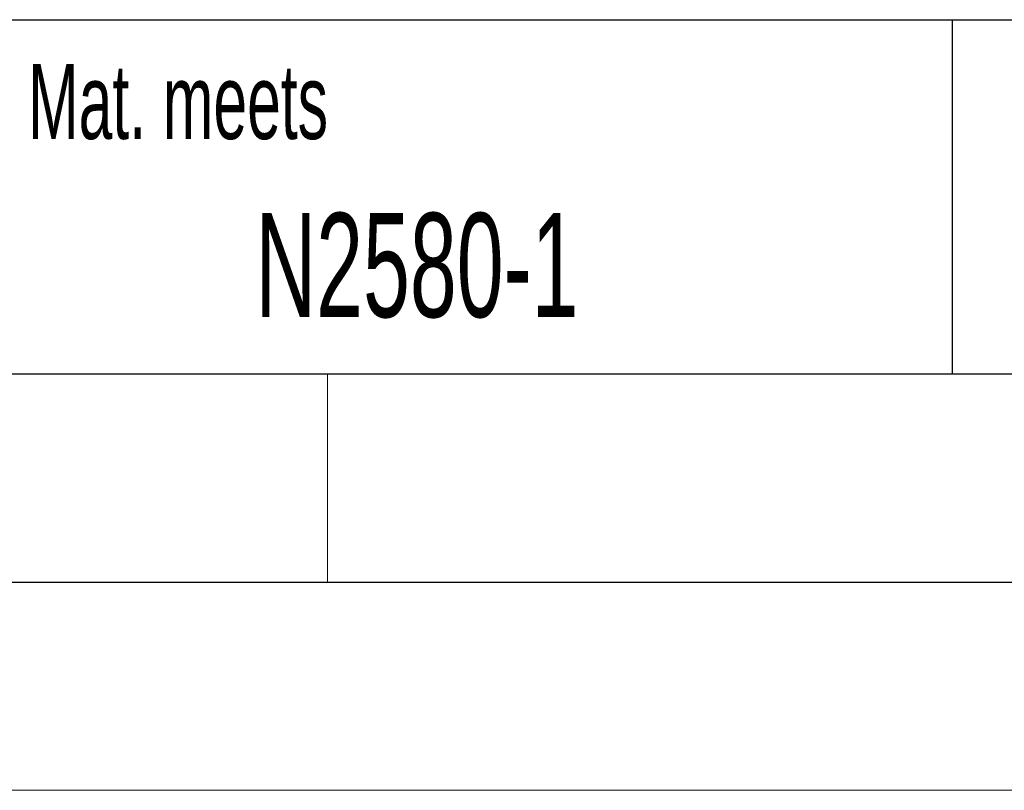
# Model space of a CAD drawing. Header units: millimetres. Extents: x 0 to 594, y 0 to 420.
# Tile 10 of 50: x 445 to 468, y 0 to 19. Entities that reach past the tile are written whole.
import ezdxf

# ---------------------------------------------------------------- set-up
doc = ezdxf.new("R2010")
doc.units = ezdxf.units.MM
doc.layers.add('FORMAT', color=7, linetype='Continuous')
doc.layers.add('SLD-0', color=7, linetype='Continuous')
doc.styles.add('SLDTEXTSTYLE1', font='TXT', dxfattribs={"width": 0.605})

msp = doc.modelspace()

# ---------------------------------------------------------------- linework, layer by layer
at = {"color": 7, "linetype": 'Continuous', "lineweight": 18}
for p, q in [((452.000041, 10.000053), (452.000041, 5.000053)), ((0.000041, 0.000053), (594.000041, 0.000053))]:
    msp.add_line(p, q, dxfattribs=at)
at = {"layer": 'FORMAT'}
for p, q in [((443.600041, 18.500053), (477.400041, 18.500053)), ((467.000041, 18.500053), (467.000041, 10.000053)), ((20.000041, 10.000053), (584.000041, 10.000053)), ((399.400041, 10.000053), (584.000041, 10.000053)), ((15.000041, 5.000053), (589.000041, 5.000053))]:
    msp.add_line(p, q, dxfattribs=at)
at = {"layer": 'SLD-0'}
msp.add_line((399.400041, 10.000053), (584.000041, 10.000053), dxfattribs=at)

# ---------------------------------------------------------------- texts
at = {"layer": 'FORMAT', "attachment_point": 1, "style": 'SLDTEXTSTYLE1'}
for s, insert, char_height in [('Mat. meets', (444.81146, 17.435443), 1.8), ('N2580-1', (450.268903, 13.859661), 2.5)]:
    msp.add_mtext(s, dxfattribs=dict(at, insert=insert, char_height=char_height))

doc.saveas('drawing.dxf')
